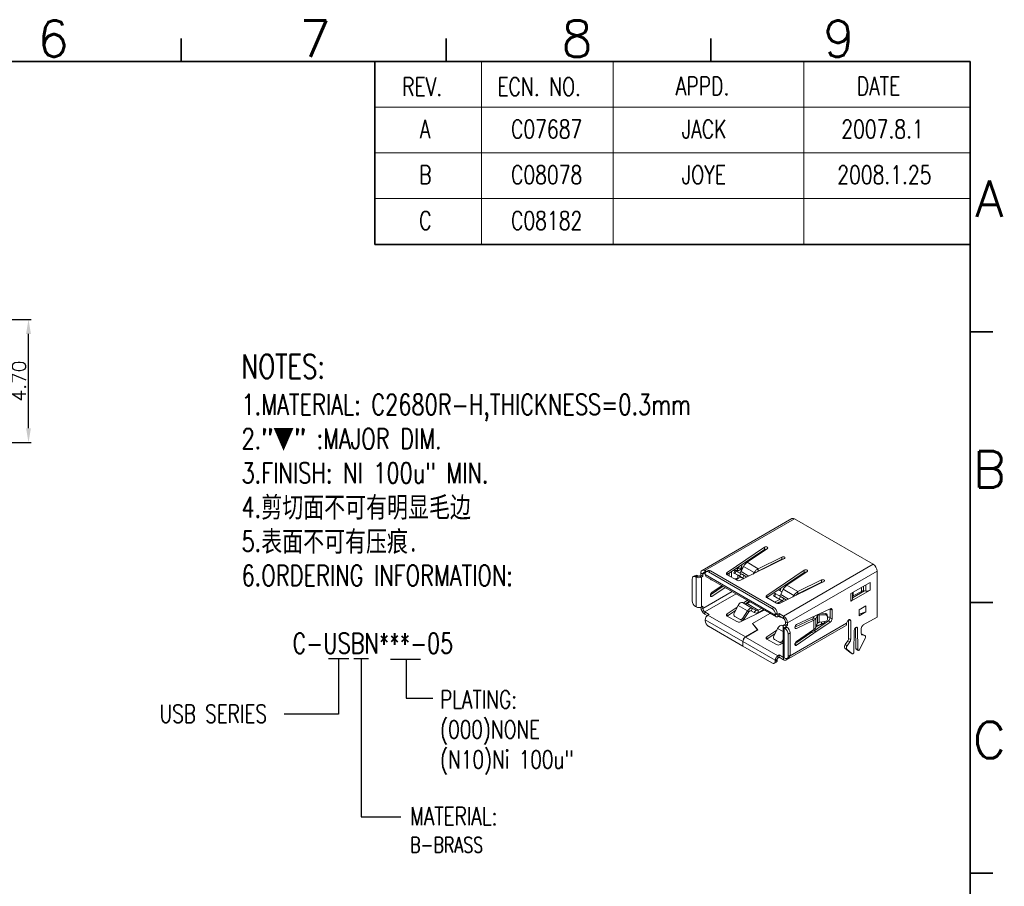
# Model space of a CAD drawing. Header units: millimetres. Extents: x -1657 to 8845, y -11980 to 3013.
# Tile 233 of 256: x 681 to 718, y 2109 to 2142. Entities that reach past the tile are written whole.
import ezdxf
from ezdxf.enums import TextEntityAlignment as Align

# ---------------------------------------------------------------- set-up
doc = ezdxf.new("R2010")
doc.units = ezdxf.units.MM
doc.layers.add('FMT', color=7, linetype='Continuous', lineweight=35)
doc.layers.add('标注', color=3, linetype='Continuous', lineweight=9)
doc.styles.add('english', font='romans.shx', dxfattribs={"width": 0.75, "height": 2.5})
doc.styles.add('ROMANS', font='ROMANS.SHX')
doc.styles.add('SLDTEXTSTYLE0', font='txt', dxfattribs={"width": 0.75})
doc.dimstyles.new('STANDARD$0', dxfattribs={"dimscale": 0.166667, "dimtxt": 2.5, "dimasz": 1.8, "dimexe": 0.5, "dimexo": 0.5, "dimgap": 1, "dimtad": 0, "dimzin": 0, "dimdsep": 46, "dimtxsty": 'ROMANS', "dimcen": 0, "dimclrd": 256, "dimclre": 256, "dimclrt": 4, "dimadec": 0, "dimazin": 0, "dimtfac": 0.7, "dimtofl": 0, "dimtmove": 0, "dimatfit": 3, "dimfxl": 0, "dimtolj": 1, "dimtzin": 0, "dimarcsym": 0})

# ---------------------------------------------------------------- blocks, each defined once
blk = doc.blocks.new('225744')
at = {"color": 4, "linetype": 'Continuous', "lineweight": 9}
for p, q in [((-268.04, -133.42), (-277.62, -138.96)), ((-267.74, -133.45), (-277.32, -138.99)), ((-259.33, -138.31), (-267.74, -133.45)), ((-274.95, -139.19), (-270.95, -136.49)), ((-274.94, -139.42), (-270.95, -136.73)), ((-270.64, -136.64), (-272.81, -138.1)), ((-270.95, -136.73), (-270.95, -136.49)), ((-270.75, -136.71), (-270.75, -136.7)), ((-268.83, -137.71), (-273.51, -140.02)), ((-271.62, -138.79), (-269.09, -137.54)), ((-271.62, -139.03), (-269.09, -137.78)), ((-269.13, -137.86), (-269.13, -137.8)), ((-269.09, -137.78), (-269.09, -137.54)), ((-277.32, -138.99), (-277.32, -139.23)), ((-277.15, -139.08), (-277.32, -138.99)), ((-276.97, -138.98), (-277.19, -139.1)), ((-274.32, -139.01), (-274.09, -138.99)), ((-274.08, -138.97), (-274.23, -139.23)), ((-274.04, -138.99), (-273.8, -138.97)), ((-274.03, -138.82), (-273.88, -138.8)), ((-273.88, -138.8), (-273.8, -138.97)), ((-273.8, -138.97), (-273.8, -139.12)), ((-273.73, -138.73), (-273.71, -138.6)), ((-273.73, -138.73), (-273.43, -138.74)), ((-273.18, -138.53), (-273.46, -139.09)), ((-273.43, -138.74), (-273.37, -138.39)), ((-273.43, -138.74), (-273.43, -139.05)), ((-273.37, -138.39), (-273.41, -138.39)), ((-273.37, -138.37), (-273.37, -138.37)), ((-273.36, -138.45), (-273.36, -138.8)), ((-273.18, -138.53), (-272.04, -139.19)), ((-272.98, -138.25), (-272.98, -138.1)), ((-272.81, -138.1), (-271.62, -138.79)), ((-272.76, -137.97), (-272.77, -137.97)), ((-272.76, -137.96), (-272.76, -137.97)), ((-272.76, -138.07), (-272.76, -137.97)), ((-271.62, -139.03), (-271.62, -138.79)), ((-266.7, -138.94), (-270.71, -141.64)), ((-269.86, -138.16), (-269.86, -138.22)), ((-269.86, -138.22), (-269.86, -138.16)), ((-269.59, -138.03), (-269.59, -138.09)), ((-268.91, -143.84), (-259.33, -138.31)), ((-266.7, -139.18), (-266.7, -138.94)), ((-278.67, -139.85), (-278.67, -142.22)), ((-278.35, -139.5), (-278.56, -139.62)), ((-278.1, -139.52), (-278.31, -139.65)), ((-278.31, -139.65), (-278.24, -139.69)), ((-278.24, -139.69), (-278.03, -139.56)), ((-278.24, -139.69), (-278.24, -142.87)), ((-278.1, -139.52), (-278.03, -139.56)), ((-277.89, -139.56), (-277.75, -139.48)), ((-277.68, -139.69), (-277.89, -139.56)), ((-277.75, -139.48), (-277.75, -139.23)), ((-277.75, -139.23), (-277.54, -139.35)), ((-277.75, -139.48), (-277.54, -139.61)), ((-277.68, -139.69), (-277.54, -139.61)), ((-277.68, -139.69), (-277.68, -142.87)), ((-277.54, -139.35), (-277.32, -139.23)), ((-277.54, -139.61), (-277.54, -139.35)), ((-277.28, -139.25), (-277.32, -139.23)), ((-277.29, -139.41), (-277.29, -139.33)), ((-269.79, -143.74), (-277.29, -139.41)), ((-277.21, -139.6), (-269.71, -143.92)), ((-276.72, -139.01), (-276.94, -139.13)), ((-270.15, -143.05), (-276.94, -139.13)), ((-269.94, -142.92), (-276.72, -139.01)), ((-274.95, -139.19), (-274.95, -139.42)), ((-273.91, -140.01), (-274.94, -139.43)), ((-274.71, -139.27), (-274.71, -139.55)), ((-274.49, -139.12), (-274.49, -139.68)), ((-273.78, -139.48), (-274.19, -139.25)), ((-273.8, -139.8), (-274.15, -139.88)), ((-274.12, -139.29), (-273.97, -139.03)), ((-274.12, -139.29), (-273.62, -139.58)), ((-273.99, -139.97), (-273.68, -139.77)), ((-273.97, -139.03), (-273.47, -139.32)), ((-273.8, -139.47), (-273.8, -139.8)), ((-273.15, -139.85), (-273.78, -139.48)), ((-273.62, -139.58), (-273.47, -139.32)), ((-272.61, -139.58), (-273.46, -139.09)), ((-273.27, -139.78), (-273.12, -139.52)), ((-273.27, -139.78), (-273.15, -139.85)), ((-273.12, -139.52), (-272.83, -139.69)), ((-272.15, -139.35), (-272.04, -139.19)), ((-271.94, -139.25), (-272.04, -139.19)), ((-266.7, -139.18), (-270.69, -141.87)), ((-268.56, -140.55), (-266.4, -139.09)), ((-258.9, -139.05), (-268.49, -144.58)), ((-264.85, -139.98), (-267.37, -141.23)), ((-264.85, -140.23), (-264.85, -139.98)), ((-258.9, -143.95), (-258.9, -139.05)), ((-276.74, -141.59), (-275.37, -140.65)), ((-275.49, -140.59), (-276.58, -141.34)), ((-276.57, -141.74), (-275.16, -140.78)), ((-269.08, -141.27), (-269.47, -141.05)), ((-269.3, -141.15), (-269.24, -141.03)), ((-269.26, -142.47), (-264.59, -140.16)), ((-269.21, -141.54), (-268.94, -140.98)), ((-268.94, -140.98), (-267.8, -141.64)), ((-268.56, -140.55), (-267.37, -141.23)), ((-264.85, -140.23), (-267.37, -141.48)), ((-259.65, -140.25), (-261.7, -141.43)), ((-259.65, -140.25), (-261.7, -141.43)), ((-259.65, -141.07), (-261.7, -142.25)), ((-261.7, -142.25), (-259.65, -141.07)), ((-260.59, -140.8), (-260.59, -141.21)), ((-260.36, -141.16), (-260.36, -140.66)), ((-260.12, -140.53), (-260.12, -141.17)), ((-259.65, -141.07), (-259.65, -140.25)), ((-259.65, -141.07), (-259.65, -140.25)), ((-274.39, -141.22), (-277.54, -143.04)), ((-277.32, -143.41), (-273.96, -141.47)), ((-276.57, -141.74), (-276.74, -141.64)), ((-273.22, -142.45), (-272.78, -142.15)), ((-270.71, -141.64), (-270.71, -141.86)), ((-270.69, -141.87), (-269.67, -142.46)), ((-269.83, -141.42), (-269.98, -141.67)), ((-269.95, -141.7), (-269.54, -141.93)), ((-269.87, -141.74), (-269.72, -141.48)), ((-269.38, -142.03), (-269.87, -141.74)), ((-269.87, -142.35), (-269.3, -142.07)), ((-269.23, -141.77), (-269.72, -141.48)), ((-268.91, -142.3), (-269.54, -141.93)), ((-269.38, -142.03), (-269.23, -141.77)), ((-268.37, -142.03), (-269.21, -141.54)), ((-269.03, -142.23), (-268.88, -141.97)), ((-268.58, -142.14), (-268.88, -141.97)), ((-267.8, -141.64), (-267.9, -141.8)), ((-267.8, -141.64), (-267.7, -141.7)), ((-267.37, -141.23), (-267.37, -141.48)), ((-261.7, -141.43), (-261.7, -142.25)), ((-261.7, -141.43), (-261.7, -142.25)), ((-260.24, -141.16), (-261.52, -141.9)), ((-261.52, -142.01), (-261.52, -141.33)), ((-260.59, -141.21), (-261.46, -141.7)), ((-261.46, -141.7), (-261.46, -141.3)), ((-260.24, -141.16), (-260.36, -141.16)), ((-260.12, -141.17), (-260.24, -141.16)), ((-278.24, -142.87), (-278.31, -142.83)), ((-277.75, -142.9), (-277.75, -142.92)), ((-277.75, -142.92), (-277.54, -143.04)), ((-277.54, -142.79), (-277.68, -142.87)), ((-277.54, -142.79), (-277.54, -143.04)), ((-274.95, -143.62), (-273.87, -142.89)), ((-273.78, -142.71), (-274.19, -143.53)), ((-272.76, -143.3), (-273.78, -142.71)), ((-270.97, -143.2), (-273.51, -144.45)), ((-272.24, -143.02), (-273.31, -142.4)), ((-273.03, -142.56), (-272.59, -142.26)), ((-272.5, -142.32), (-272.81, -142.52)), ((-272.81, -142.52), (-271.62, -143.21)), ((-272.24, -143.02), (-272.39, -143.28)), ((-272.24, -143.02), (-271.89, -143.22)), ((-271.62, -143.21), (-271.26, -143.03)), ((-271.62, -143.46), (-271.03, -143.16)), ((-271.62, -143.46), (-271.62, -143.21)), ((-270.15, -143.05), (-269.94, -142.92)), ((-269.64, -142.48), (-269.09, -142.21)), ((-269.02, -142.23), (-269.57, -142.5)), ((-269.09, -142.19), (-269.09, -142.21)), ((-269.09, -142.21), (-269.07, -142.2)), ((-268.91, -142.3), (-269.03, -142.23)), ((-263.91, -143.06), (-267.51, -144.76)), ((-263.93, -144.02), (-263.93, -143.07)), ((-263.71, -143.2), (-263.93, -143.07)), ((-263.71, -144.14), (-263.71, -143.2)), ((-260.81, -143.17), (-260.11, -142.76)), ((-260.81, -143.17), (-260.81, -143.82)), ((-260.11, -142.76), (-260.11, -143.41)), ((-277.32, -143.41), (-277.32, -143.66)), ((-277.32, -143.41), (-276.87, -143.68)), ((-277.32, -143.66), (-277.07, -143.8)), ((-277.29, -144.33), (-277.29, -144.25)), ((-277.29, -144.25), (-273.27, -146.57)), ((-276.87, -143.68), (-277.01, -143.76)), ((-277.01, -143.76), (-272.99, -146.08)), ((-274.95, -143.62), (-274.95, -143.84)), ((-274.94, -143.85), (-274.05, -143.26)), ((-273.91, -144.44), (-274.94, -143.85)), ((-274.12, -143.89), (-273.97, -143.98)), ((-274.12, -143.89), (-273.62, -144.18)), ((-273.97, -143.98), (-273.47, -144.26)), ((-273.62, -144.18), (-273.47, -144.26)), ((-273.27, -144.06), (-272.76, -143.3)), ((-273.27, -144.06), (-273.12, -144.15)), ((-273.12, -144.15), (-272.61, -143.38)), ((-272.76, -143.3), (-272.61, -143.38)), ((-272.39, -143.28), (-272.04, -143.48)), ((-272.39, -143.28), (-272.04, -143.48)), ((-272.24, -144.64), (-270.38, -143.56)), ((-270.37, -143.58), (-272.22, -144.64)), ((-272.04, -143.48), (-271.89, -143.22)), ((-270.38, -143.56), (-270.38, -143.58)), ((-270.38, -143.56), (-270.27, -143.6)), ((-270.21, -143.64), (-270.37, -143.58)), ((-269.58, -143.54), (-269.79, -143.66)), ((-269.79, -143.74), (-269.58, -143.62)), ((-269.79, -143.66), (-269.79, -143.74)), ((-269.58, -143.54), (-269.58, -143.62)), ((-269.51, -143.66), (-269.58, -143.62)), ((-269.51, -143.66), (-269.37, -143.58)), ((-269.51, -143.9), (-269.51, -143.66)), ((-269.51, -143.9), (-269.37, -143.82)), ((-268.93, -144.08), (-269.48, -143.89)), ((-269.47, -143.88), (-268.97, -144.05)), ((-269.37, -143.82), (-269.37, -143.58)), ((-269.37, -143.58), (-268.91, -143.84)), ((-269.37, -143.82), (-268.91, -144.09)), ((-268.93, -144.07), (-268.93, -144.08)), ((-268.93, -144.08), (-268.93, -144.08)), ((-268.91, -144.09), (-268.91, -143.84)), ((-267.69, -145.03), (-265.87, -144.18)), ((-265.66, -144.3), (-265.87, -144.18)), ((-265.74, -144.07), (-265.64, -143.88)), ((-265.45, -144.12), (-265.74, -144.07)), ((-265.45, -144.12), (-265.27, -143.77)), ((-265.45, -145.05), (-265.45, -144.12)), ((-265.27, -143.77), (-265.38, -143.76)), ((-265.27, -144.61), (-265.27, -143.77)), ((-265.09, -143.72), (-265.11, -143.63)), ((-265.09, -144.49), (-265.09, -143.72)), ((-265.09, -143.72), (-264.4, -143.73)), ((-264.94, -143.55), (-264.42, -143.56)), ((-264.42, -143.56), (-264.4, -143.73)), ((-264.22, -143.87), (-264.24, -143.7)), ((-264.21, -143.89), (-264.21, -144.23)), ((-263.93, -143.96), (-264.21, -143.96)), ((-263.93, -144.02), (-263.71, -144.14)), ((-261.95, -144.25), (-261.95, -146.23)), ((-261.95, -144.25), (-261.73, -144.37)), ((-260.11, -143.41), (-260.81, -143.63)), ((-260.81, -143.82), (-260.11, -143.41)), ((-260.39, -144.8), (-258.9, -143.95)), ((-276.94, -144.94), (-273.27, -147.06)), ((-272.99, -146.08), (-271.68, -145.32)), ((-271.68, -145.32), (-272.24, -144.64)), ((-272.22, -144.64), (-272.22, -144.67)), ((-272.22, -144.64), (-271.65, -145.33)), ((-271.68, -145.32), (-271.68, -145.34)), ((-269.95, -145.98), (-269.54, -145.16)), ((-268.96, -145.49), (-269.54, -145.16)), ((-268.95, -144.92), (-269.06, -144.85)), ((-268.92, -144.86), (-268.98, -144.9)), ((-268.96, -144.95), (-268.96, -148.14)), ((-268.7, -144.71), (-268.84, -144.79)), ((-268.84, -144.79), (-268.63, -144.91)), ((-268.84, -145.12), (-268.63, -144.99)), ((-268.77, -145.16), (-268.84, -145.12)), ((-268.84, -145.12), (-268.84, -148.3)), ((-268.77, -145.16), (-268.56, -145.03)), ((-268.7, -144.46), (-268.7, -144.71)), ((-268.49, -144.58), (-268.7, -144.46)), ((-268.49, -144.83), (-268.7, -144.71)), ((-268.49, -144.83), (-268.63, -144.91)), ((-268.63, -144.91), (-268.63, -144.99)), ((-268.56, -145.03), (-268.63, -144.99)), ((-268.61, -148.54), (-262.28, -144.89)), ((-268.49, -144.58), (-268.49, -144.83)), ((-268.21, -148.11), (-262.16, -144.62)), ((-267.69, -145.09), (-267.53, -145.18)), ((-267.53, -145.18), (-265.66, -144.3)), ((-265.66, -145.28), (-267.53, -146.56)), ((-265.66, -145.28), (-265.66, -144.3)), ((-265.65, -145.42), (-264.12, -144.37)), ((-265.27, -144.61), (-265.45, -145.05)), ((-265.44, -145.54), (-263.91, -144.49)), ((-265.43, -145.01), (-264.59, -144.59)), ((-264.85, -144.66), (-265.4, -144.93)), ((-264.99, -144.48), (-265.28, -144.62)), ((-264.4, -144.41), (-265.09, -144.49)), ((-264.85, -144.46), (-264.85, -144.66)), ((-263.91, -144.49), (-264.12, -144.37)), ((-261.73, -144.37), (-261.73, -146.35)), ((-261.17, -147.32), (-261.2, -145.07)), ((-261.16, -145.05), (-260.99, -145.15)), ((-260.96, -147.44), (-260.99, -145.15)), ((-260.6, -145.7), (-260.6, -145.17)), ((-272.99, -146.08), (-272.99, -146.1)), ((-271.65, -145.33), (-272.97, -146.09)), ((-269.51, -148.08), (-272.97, -146.09)), ((-269.63, -145.34), (-270.71, -146.06)), ((-270.71, -146.06), (-270.71, -146.29)), ((-269.81, -145.7), (-270.69, -146.3)), ((-270.69, -146.3), (-269.67, -146.89)), ((-269.87, -146.34), (-269.72, -146.43)), ((-269.38, -146.63), (-269.87, -146.34)), ((-268.2, -145.65), (-268.42, -145.77)), ((-268.42, -145.77), (-268.42, -148.14)), ((-268.2, -145.65), (-268.2, -148.02)), ((-267.69, -146.81), (-265.87, -145.57)), ((-267.51, -146.96), (-265.66, -145.69)), ((-265.87, -145.57), (-265.65, -145.42)), ((-265.66, -145.69), (-265.87, -145.57)), ((-265.66, -145.69), (-265.44, -145.54)), ((-265.44, -145.54), (-265.65, -145.42)), ((-261.95, -146.23), (-261.73, -146.35)), ((-261.34, -145.35), (-261.38, -147.69)), ((-260.77, -147.41), (-260.19, -146.25)), ((-260.44, -145.8), (-260.59, -145.76)), ((-260.56, -145.82), (-260.52, -145.85)), ((-260.23, -145.93), (-260.52, -145.85)), ((-260.42, -145.81), (-260.44, -145.8)), ((-260.44, -145.8), (-260.23, -145.93)), ((-260.2, -145.94), (-260.42, -145.81)), ((-273.27, -146.57), (-273.25, -146.56)), ((-273.27, -146.57), (-273.27, -147.06)), ((-273.27, -147.06), (-273.25, -147.05)), ((-273.25, -146.58), (-273.25, -147.07)), ((-269.79, -148.57), (-273.25, -146.58)), ((-270.15, -148.86), (-273.25, -147.07)), ((-269.23, -146.71), (-269.72, -146.43)), ((-269.38, -146.63), (-269.23, -146.71)), ((-269.26, -146.9), (-268.96, -146.75)), ((-268.96, -146.4), (-269.03, -146.51)), ((-269.03, -146.51), (-268.96, -146.55)), ((-267.69, -146.86), (-267.51, -146.96)), ((-262.36, -147.26), (-261.78, -147.75)), ((-262.36, -147.26), (-262.15, -147.38)), ((-262.03, -146.48), (-262.32, -146.89)), ((-262.32, -146.89), (-262.11, -147.01)), ((-262.15, -147.38), (-261.57, -147.87)), ((-261.82, -146.6), (-262.11, -147.01)), ((-261.82, -146.6), (-262.03, -146.48)), ((-261.17, -147.32), (-260.96, -147.44)), ((-261.14, -147.39), (-260.92, -147.51)), ((-269.79, -148.57), (-269.58, -148.45)), ((-269.58, -148.53), (-269.58, -148.45)), ((-269.51, -148.08), (-269.37, -148)), ((-269.51, -148.08), (-269.51, -148.33)), ((-269.51, -148.33), (-269.37, -148.25)), ((-269.37, -148), (-269.37, -148.25)), ((-269.37, -148), (-268.91, -148.27)), ((-269.37, -148.25), (-268.91, -148.51)), ((-268.9, -148.26), (-268.91, -148.27)), ((-268.91, -148.27), (-268.91, -148.51)), ((-268.84, -148.3), (-268.77, -148.34)), ((-268.52, -148.37), (-268.31, -148.24)), ((-268.42, -148.14), (-268.2, -148.02)), ((-261.78, -147.75), (-261.77, -147.75)), ((-261.78, -147.75), (-261.57, -147.87)), ((-261.77, -147.75), (-261.56, -147.88)), ((-269.9, -148.89), (-269.69, -148.76)), ((-269.79, -148.66), (-269.58, -148.53)), ((-269.79, -148.66), (-269.79, -148.57))]:
    blk.add_line(p, q, dxfattribs=at)
at = {"color": 4, "linetype": 'Continuous', "lineweight": 9, "flags": 128}
for points in [[(-267.74, -133.45), (-267.83, -133.42), (-267.91, -133.4), (-267.98, -133.4), (-268.04, -133.42), (-268.04, -133.42)], [(-270.95, -136.49), (-270.89, -136.46), (-270.83, -136.45), (-270.76, -136.45), (-270.69, -136.46), (-270.64, -136.49), (-270.61, -136.53), (-270.59, -136.56), (-270.61, -136.6), (-270.64, -136.64)], [(-269.09, -137.54), (-269.03, -137.52), (-268.96, -137.51), (-268.89, -137.51), (-268.83, -137.53), (-268.79, -137.56), (-268.76, -137.6), (-268.76, -137.64), (-268.78, -137.68), (-268.83, -137.71)], [(-277.32, -138.99), (-277.41, -138.95), (-277.49, -138.93), (-277.56, -138.93), (-277.62, -138.96), (-277.68, -139), (-277.72, -139.06), (-277.74, -139.14), (-277.75, -139.23)], [(-273.37, -138.39), (-273.37, -138.38), (-273.37, -138.37), (-273.36, -138.37), (-273.36, -138.37), (-273.36, -138.38), (-273.36, -138.4), (-273.36, -138.42), (-273.36, -138.45)], [(-266.4, -139.09), (-266.36, -139.05), (-266.35, -139.01), (-266.36, -138.97), (-266.4, -138.94), (-266.45, -138.91), (-266.51, -138.9), (-266.58, -138.9), (-266.65, -138.91), (-266.7, -138.94)], [(-278.31, -139.65), (-278.38, -139.61), (-278.45, -139.6), (-278.51, -139.6), (-278.56, -139.62), (-278.61, -139.66), (-278.64, -139.71), (-278.66, -139.78), (-278.67, -139.85)], [(-277.32, -139.23), (-277.37, -139.21), (-277.41, -139.2), (-277.44, -139.2), (-277.47, -139.22), (-277.5, -139.24), (-277.52, -139.27), (-277.53, -139.31), (-277.54, -139.35)], [(-276.94, -139.13), (-277, -139.1), (-277.07, -139.08), (-277.13, -139.08), (-277.19, -139.1), (-277.23, -139.14), (-277.26, -139.19), (-277.28, -139.26), (-277.29, -139.33)], [(-274.94, -139.43), (-274.97, -139.4), (-275, -139.37), (-275.02, -139.34), (-275.02, -139.31), (-275.02, -139.28), (-275.01, -139.25), (-274.98, -139.22), (-274.95, -139.19)], [(-274.19, -139.25), (-274.21, -139.23), (-274.22, -139.23), (-274.23, -139.23), (-274.22, -139.23), (-274.21, -139.24), (-274.18, -139.25), (-274.15, -139.27), (-274.12, -139.29)], [(-273.63, -139.22), (-273.59, -139.23), (-273.54, -139.21), (-273.5, -139.16), (-273.46, -139.09)], [(-273.62, -139.58), (-273.58, -139.6), (-273.53, -139.63), (-273.48, -139.65), (-273.43, -139.68), (-273.39, -139.71), (-273.34, -139.74), (-273.3, -139.76), (-273.27, -139.78)], [(-273.47, -139.32), (-273.43, -139.34), (-273.38, -139.37), (-273.33, -139.4), (-273.28, -139.42), (-273.24, -139.45), (-273.19, -139.48), (-273.15, -139.5), (-273.12, -139.52)], [(-271.62, -139.03), (-271.76, -139.13), (-271.81, -139.18)], [(-264.59, -140.16), (-264.54, -140.13), (-264.52, -140.09), (-264.52, -140.05), (-264.54, -140.01), (-264.59, -139.98), (-264.65, -139.96), (-264.72, -139.96), (-264.79, -139.96), (-264.85, -139.98)], [(-276.58, -141.34), (-276.63, -141.38), (-276.68, -141.44), (-276.72, -141.51), (-276.74, -141.58), (-276.74, -141.65), (-276.73, -141.7), (-276.71, -141.74), (-276.67, -141.76), (-276.62, -141.76), (-276.57, -141.74)], [(-270.69, -141.87), (-270.73, -141.85), (-270.76, -141.82), (-270.77, -141.79), (-270.78, -141.76), (-270.78, -141.73), (-270.76, -141.69), (-270.74, -141.67), (-270.71, -141.64)], [(-269.87, -141.74), (-269.91, -141.72), (-269.94, -141.7), (-269.96, -141.69), (-269.98, -141.68), (-269.98, -141.67), (-269.98, -141.68), (-269.97, -141.68), (-269.95, -141.7)], [(-269.72, -141.48), (-269.76, -141.46), (-269.79, -141.44), (-269.81, -141.43), (-269.83, -141.42), (-269.83, -141.42), (-269.83, -141.42)], [(-269.39, -141.67), (-269.35, -141.68), (-269.3, -141.65), (-269.25, -141.61), (-269.21, -141.54)], [(-269.03, -142.23), (-269.06, -142.21), (-269.1, -142.18), (-269.14, -142.16), (-269.19, -142.13), (-269.24, -142.1), (-269.29, -142.08), (-269.33, -142.05), (-269.38, -142.03)], [(-268.88, -141.97), (-268.91, -141.95), (-268.95, -141.93), (-268.99, -141.9), (-269.04, -141.87), (-269.09, -141.84), (-269.14, -141.82), (-269.18, -141.79), (-269.23, -141.77)], [(-267.37, -141.48), (-267.52, -141.58), (-267.57, -141.63)], [(-273.31, -142.4), (-273.42, -142.38), (-273.54, -142.44), (-273.67, -142.55), (-273.78, -142.71)], [(-272.81, -142.52), (-272.93, -142.58), (-273.03, -142.56)], [(-272.76, -143.3), (-272.64, -143.15), (-272.5, -143.04), (-272.36, -143), (-272.24, -143.02)], [(-271.89, -143.22), (-271.76, -143.25), (-271.62, -143.21)], [(-263.91, -143.06), (-263.87, -143.05), (-263.83, -143.05), (-263.8, -143.05), (-263.77, -143.06), (-263.74, -143.09), (-263.73, -143.12), (-263.72, -143.15), (-263.71, -143.2)], [(-274.94, -143.85), (-274.97, -143.83), (-275, -143.8), (-275.02, -143.77), (-275.02, -143.73), (-275.02, -143.7), (-275.01, -143.67), (-274.98, -143.64), (-274.95, -143.62)], [(-269.79, -143.74), (-269.79, -143.8), (-269.77, -143.85), (-269.75, -143.89), (-269.71, -143.92), (-269.67, -143.94), (-269.62, -143.94), (-269.57, -143.93), (-269.51, -143.9)], [(-269.58, -143.62), (-269.58, -143.63), (-269.58, -143.65), (-269.57, -143.66), (-269.56, -143.66), (-269.55, -143.67), (-269.54, -143.67), (-269.53, -143.67), (-269.51, -143.66)], [(-265.87, -144.18), (-265.79, -144.13), (-265.74, -144.07)], [(-265.66, -144.3), (-265.53, -144.22), (-265.45, -144.12)], [(-262.16, -144.62), (-262.15, -144.54), (-262.12, -144.46), (-262.08, -144.39), (-262.03, -144.32), (-261.98, -144.27), (-261.91, -144.23), (-261.86, -144.22), (-261.81, -144.23), (-261.77, -144.26), (-261.74, -144.31), (-261.73, -144.37)], [(-269.06, -144.85), (-269.17, -144.83), (-269.3, -144.88), (-269.43, -145), (-269.54, -145.16)], [(-268.84, -145.12), (-268.89, -145.08), (-268.93, -145.04), (-268.95, -145), (-268.96, -144.95), (-268.95, -144.91), (-268.93, -144.86), (-268.89, -144.82), (-268.84, -144.79)], [(-268.63, -144.99), (-268.64, -144.99), (-268.65, -144.98), (-268.65, -144.96), (-268.66, -144.95), (-268.65, -144.94), (-268.65, -144.93), (-268.64, -144.92), (-268.63, -144.91)], [(-267.51, -144.76), (-267.57, -144.8), (-267.62, -144.86), (-267.66, -144.92), (-267.68, -144.99), (-267.69, -145.06), (-267.69, -145.12), (-267.66, -145.16), (-267.63, -145.19), (-267.58, -145.19), (-267.53, -145.18)], [(-265.45, -145.05), (-265.53, -145.18), (-265.66, -145.28)], [(-264.59, -144.59), (-264.54, -144.55), (-264.52, -144.52), (-264.52, -144.48), (-264.54, -144.44), (-264.56, -144.43)], [(-260.99, -145.15), (-261, -145.09), (-261.03, -145.05), (-261.06, -145.03), (-261.11, -145.03), (-261.17, -145.05), (-261.22, -145.09), (-261.27, -145.15), (-261.31, -145.21), (-261.33, -145.28), (-261.34, -145.35)], [(-270.69, -146.3), (-270.73, -146.28), (-270.76, -146.25), (-270.77, -146.22), (-270.78, -146.18), (-270.78, -146.15), (-270.76, -146.12), (-270.74, -146.09), (-270.71, -146.06)], [(-260.19, -146.25), (-260.17, -146.2), (-260.15, -146.14), (-260.14, -146.09), (-260.14, -146.04), (-260.15, -146), (-260.17, -145.97), (-260.2, -145.94), (-260.23, -145.93)], [(-267.53, -146.56), (-267.58, -146.61), (-267.63, -146.67), (-267.66, -146.74), (-267.69, -146.81), (-267.69, -146.87), (-267.68, -146.92), (-267.66, -146.96), (-267.62, -146.98), (-267.57, -146.98), (-267.51, -146.96)], [(-260.96, -147.44), (-260.95, -147.48), (-260.93, -147.5), (-260.91, -147.51), (-260.88, -147.51), (-260.85, -147.5), (-260.82, -147.48), (-260.79, -147.45), (-260.77, -147.41)], [(-268.85, -148.29), (-268.87, -148.29), (-268.91, -148.27)], [(-268.49, -148.35), (-268.49, -148.36), (-268.52, -148.44), (-268.56, -148.5), (-268.61, -148.54), (-268.67, -148.57), (-268.75, -148.57), (-268.83, -148.55), (-268.91, -148.51)], [(-268.77, -148.34), (-268.7, -148.37), (-268.63, -148.39), (-268.57, -148.39), (-268.52, -148.37), (-268.47, -148.33), (-268.44, -148.28), (-268.42, -148.21), (-268.42, -148.14)], [(-261.57, -147.87), (-261.54, -147.88), (-261.51, -147.88), (-261.48, -147.87), (-261.45, -147.84), (-261.42, -147.81), (-261.4, -147.77), (-261.38, -147.73), (-261.38, -147.69)], [(-270.15, -148.86), (-270.08, -148.89), (-270.01, -148.91), (-269.95, -148.91), (-269.9, -148.89), (-269.85, -148.85), (-269.82, -148.8), (-269.8, -148.73), (-269.79, -148.66)]]:
    blk.add_lwpolyline(points, dxfattribs=at)
at = {"color": 4, "linetype": 'Continuous', "lineweight": 9}
for centre, radius, start, end in [((-270.79, -137), 0.309, 78.5638, 119.7409), ((-268.96, -138.08), 0.324, 82.9975, 113.8935), ((-276.87, -139.21), 0.25, 54.1859, 114.5036), ((-401.54, -359.93), 255.09, 59.9931, 60.0216), ((-273.86, -138.66), 0.146, 262.3234, 331.387), ((-273.78, -138.59), 0.383, 267.1449, 336.0655), ((-275.72, -138.79), 2.36, 357.4156, 359.7992), ((-272.14, -139.05), 1.16, 124.9937, 153.7872), ((-271.05, -139.8), 1.17, 119.1579, 148.3909), ((-259.84, -139.1), 0.938, 3.0996, 56.9004), ((-278.25, -139.73), 0.25, 54.1859, 114.5036), ((-277.96, -139.13), 0.625, 243.1039, 296.8961), ((-277.96, -139.43), 0.156, 243.1039, 296.8961), ((-277.09, -139.43), 0.2, 174.1826, 234.5052), ((-276.64, -139.87), 0.103, 176.1082, 303.8971), ((-273.7, -139.59), 0.473, 243.2079, 294.2324), ((-273.84, -139.37), 0.433, 274.2688, 320.6841), ((-266.55, -139.45), 0.309, 78.5638, 119.7409), ((-269.61, -140.83), 0.419, 332.3073, 356.3076), ((-267.9, -141.5), 1.16, 124.9937, 153.7872), ((-264.72, -140.51), 0.308, 82.1752, 114.7157), ((-260.06, -140.28), 0.892, 266.0202, 297.7121), ((-266.8, -142.25), 1.17, 119.1579, 148.3909), ((-261.81, -141.98), 0.294, 293.5063, 355.1735), ((-261.36, -141.88), 0.204, 118.6272, 142.5504), ((-260.39, -141.6), 0.446, 86.0202, 117.7121), ((-277.89, -142.18), 0.781, 183.0996, 236.9004), ((-277.96, -142.31), 0.625, 243.1039, 296.8961), ((-276.81, -142.87), 0.938, 183.0996, 236.9004), ((-277.07, -143.02), 0.469, 183.0996, 236.9004), ((-270.57, -143.7), 0.781, 3.0996, 56.9004), ((-270.36, -143.58), 0.781, 3.0996, 56.9004), ((-269.46, -142.04), 0.473, 243.2079, 294.2324), ((-276.67, -144.28), 0.625, 123.0996, 176.9004), ((-273.96, -143.67), 0.272, 148.61, 234.2309), ((-273.51, -143.93), 0.272, 245.7751, 331.3887), ((-273.36, -144.02), 0.272, 245.7751, 331.3887), ((-272.44, -143.47), 0.193, 74.391, 153.9825), ((-271.85, -143.08), 0.441, 244.489, 302.2173), ((-269.42, -144.63), 0.938, 3.0996, 56.9004), ((-269.17, -144.48), 0.469, 3.0996, 56.9004), ((-265.13, -143.91), 0.196, 80.1786, 136.5526), ((-264.41, -143.73), 0.173, 12.9993, 93.6533), ((-264.38, -143.9), 0.169, 5.197, 94.1702), ((-264.41, -144.21), 0.192, 272.9341, 354.1022), ((-264.4, -143.99), 0.473, 306.2721, 356.7837), ((-264.19, -144.11), 0.473, 306.2721, 356.7837), ((-276.51, -144.29), 0.781, 183.0996, 236.9004), ((-273.7, -144.02), 0.473, 243.2079, 294.2324), ((-269.2, -145.81), 0.781, 3.0996, 56.9004), ((-268.98, -145.69), 0.781, 3.0996, 56.9004), ((-265.08, -144.71), 0.22, 94.199, 150.7801), ((-264.72, -144.94), 0.308, 82.1752, 114.7157), ((-262.46, -144.65), 0.3, 305.4948, 5.8174), ((-260.13, -145.2), 0.469, 123.0996, 176.9004), ((-272.64, -146.6), 0.625, 123.0996, 176.9004), ((-272.63, -146.61), 0.625, 123.0996, 176.9004), ((-269.72, -146.12), 0.272, 148.61, 234.2309), ((-262.4, -146.21), 0.453, 323.9391, 357.5249), ((-262.19, -146.33), 0.453, 323.9391, 357.5249), ((-260.47, -145.72), 0.137, 171.7834, 248.9686), ((-269.46, -146.47), 0.473, 243.2079, 294.2324), ((-269.26, -146.38), 0.272, 245.7751, 331.3887), ((-269.11, -146.49), 0.245, 243.0328, 310.3115), ((-262.09, -147.1), 0.309, 136.5261, 211.5881), ((-261.88, -147.22), 0.309, 136.5261, 211.5881), ((-261.1, -147.33), 0.0673, 171.9826, 238.066), ((-269.17, -148.61), 0.625, 123.0996, 176.9004), ((-269.43, -148.46), 0.156, 123.0996, 176.9004), ((-268.76, -148.12), 0.2, 185.4983, 245.8219), ((-268.43, -148.05), 0.23, 302.543, 8.7692), ((-269.81, -148.57), 0.23, 302.543, 8.7692)]:
    blk.add_arc(centre, radius, start, end, dxfattribs=at)
blk = doc.blocks.new('*D4223')
at = {"color": 0, "linetype": 'Continuous', "lineweight": -2, "ltscale": 5}
for p, q in [((677.639, 2130.149), (681.318, 2130.149)), ((681.218, 2125.999), (681.218, 2129.599)), ((676.802, 2125.449), (681.318, 2125.449))]:
    blk.add_line(p, q, dxfattribs=at)
at = {"color": 0, "linetype": 'Continuous', "ltscale": 5}
for points in [[(681.126, 2129.599), (681.31, 2129.599), (681.218, 2130.149)], [(681.126, 2125.999), (681.31, 2125.999), (681.218, 2125.449)]]:
    blk.add_solid(points, dxfattribs=at)
at = {"layer": 'Defpoints', "color": 0, "linetype": 'Continuous', "ltscale": 5}
for p in [(677.539, 2130.149), (681.218, 2130.149), (676.702, 2125.449)]:
    blk.add_point(p, dxfattribs=at)
at = {"color": 0, "linetype": 'Continuous', "lineweight": 20, "ltscale": 5, "insert": (680.858, 2127.799), "char_height": 0.52, "attachment_point": 5, "rotation": 90, "style": 'ROMANS'}
blk.add_mtext('\\A1;4.70', dxfattribs=at)

msp = doc.modelspace()

# ---------------------------------------------------------------- linework, layer by layer
at = {"color": 0, "linetype": 'Continuous'}
for p, q in [((692.6668, 2117.2076), (693.452, 2117.2076)), ((693.0594, 2117.2076), (693.0594, 2115.0887)), ((693.641, 2117.2076), (694.2026, 2117.2076)), ((693.9218, 2117.2076), (693.9218, 2111.1766)), ((695.0377, 2117.1841), (696.1833, 2117.1841)), ((695.6392, 2117.1841), (695.6392, 2115.7031)), ((695.6392, 2115.7031), (696.6581, 2115.7031)), ((693.0594, 2115.0887), (690.9832, 2115.0887)), ((693.9218, 2111.1766), (695.4342, 2111.1766))]:
    msp.add_line(p, q, dxfattribs=at)
at = {"layer": 'FMT'}
for p, q in [((687.0501, 2139.9927), (687.0501, 2140.865)), ((697.1602, 2139.9927), (697.1602, 2140.865)), ((707.2703, 2139.9927), (707.2703, 2140.865)), ((627.1518, 2139.9927), (717.1701, 2139.9927)), ((694.4385, 2139.9927), (694.4385, 2133.0145)), ((717.1701, 2139.9927), (717.1701, 2078.0615)), ((694.4385, 2133.0145), (717.1701, 2133.0145)), ((718.0424, 2129.6825), (717.1701, 2129.6825)), ((718.0424, 2119.3548), (717.1701, 2119.3548)), ((718.0424, 2109.0271), (717.1701, 2109.0271))]:
    msp.add_line(p, q, dxfattribs=at)
at = {"layer": 'FMT', "color": 4, "lineweight": 15}
for p, q in [((698.5086, 2139.9927), (698.5086, 2133.0145)), ((703.5437, 2139.9927), (703.5437, 2133.0145)), ((710.8162, 2139.9927), (710.8162, 2133.0145)), ((694.4385, 2138.2482), (702.625, 2138.2482)), ((702.625, 2138.2482), (717.1701, 2138.2482)), ((694.4385, 2136.5036), (717.1701, 2136.5036)), ((694.4385, 2134.759), (717.1701, 2134.759))]:
    msp.add_line(p, q, dxfattribs=at)

# ---------------------------------------------------------------- block references
at = {"layer": '标注', "xscale": 0.3569999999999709, "yscale": 0.3569999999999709, "zscale": 0.357}
msp.add_blockref('225744', (806.0481, 2170.1847), dxfattribs=at)

# ---------------------------------------------------------------- texts
at = {"color": 7, "attachment_point": 1, "style": 'SLDTEXTSTYLE0'}
for s, insert, char_height in [('{\\Fromans.shx|c0;\\H1.164x;NOTES:\\P\\H0.8591x;1.\\Fromans.shx|c1;MATERIAL\\Fromans.shx|c0;: C2680R-H,THICKNESS=0.3mm\\P2.\\Fromant.shx|c0;"\\fSimSun|b0|i0|c134|p54;▼\\Fromant.shx|c0;" \\Fromans.shx|c0;:MAJOR DIM.\\P3.FINISH: NI 100u" MIN.\\P4.\\fSimSun|b0|i0|c134|p6;剪切面不可有明显毛边\\Fromans.shx|c0;\\P5.\\fSimSun|b0|i0|c134|p6;表面不可有压痕.\\Fromans.shx|c0;\\H0.9003x; \\P\\H1.111x;6.\\Fromans.shx|c1;ORDERING INFORMATION:}', (689.3496, 2128.8125), 0.782563), ('{\\Fromans.shx|c0;C-USBN***-05}', (691.299, 2118.1823), 0.77571), ('{\\Fromans.shx|c0;\\H1.164x;PLATING:\\P(000)NONE\\P(N10)Ni 100u"}', (696.9335, 2115.9917), 0.590042), ('{\\Fromans.shx|c0;\\H1.164x;USB SERIES}', (686.2181, 2115.4467), 0.590042), ('{\\Fromans.shx|c0;\\H1.164x;MATERIAL:\\P\\H0.8591x;B-BRASS}', (695.7883, 2111.5419), 0.590042)]:
    msp.add_mtext(s, dxfattribs=dict(at, insert=insert, char_height=char_height))
at = {"layer": 'FMT', "style": 'english'}
for s, p in [('6', (682.1606, 2140.1672)), ('7', (692.1604, 2140.1672)), ('8', (702.1601, 2140.1672)), ('9', (712.1598, 2140.1672))]:
    msp.add_text(s, height=1.3957, dxfattribs=at).set_placement(p, align=Align.CENTER)
at = {"layer": 'FMT', "color": 4, "lineweight": 15, "style": 'english', "width": 0.75}
for s, height, p in [('REV.', 0.69928, (695.4864, 2138.6842)), ('ECN. NO.', 0.69928, (699.1189, 2138.6842)), ('APPD.', 0.69928, (705.9305, 2138.7066)), ('DATE', 0.69928, (712.8431, 2138.7066)), ('A', 0.6993, (696.1589, 2137.0637)), ('C07687', 0.69928, (699.6413, 2137.0637)), ('JACK', 0.69928, (706.1623, 2137.0637)), ('2007.8.1', 0.69928, (712.2524, 2137.0637)), ('B', 0.6993, (696.1358, 2135.3192)), ('C08078', 0.69928, (699.6413, 2135.3192)), ('JOYE', 0.69928, (706.1623, 2135.3192)), ('2008.1.25', 0.69928, (712.0986, 2135.3192)), ('C', 0.6993, (696.1358, 2133.5746)), ('C08182', 0.69928, (699.6413, 2133.5746))]:
    msp.add_text(s, height=height, dxfattribs=at).set_placement(p)
at = {"layer": 'FMT', "style": 'english'}
for s, p in [('A', (717.905, 2134.7591)), ('B', (717.905, 2124.4314)), ('C', (717.905, 2114.1037))]:
    msp.add_text(s, height=1.3957, dxfattribs=at).set_placement(p, align=Align.MIDDLE_CENTER)

# ---------------------------------------------------------------- dimensions: what is measured, and where the dimension line sits
at = {"color": 3, "linetype": 'Continuous', "lineweight": 20}
dim = msp.add_linear_dim(base=(681.218, 2130.1495), p1=(676.7016, 2125.4495), p2=(677.5393, 2130.1495), angle=90, dimstyle='STANDARD$0', override={"dimscale": 1, "dimtxt": 0.52, "dimasz": 0.55, "dimexe": 0.1, "dimexo": 0.1, "dimgap": 0.1, "dimtad": 1, "dimrnd": 0.0005, "dimzin": 1, "dimcen": 0.09, "dimdle": 1, "dimclrd": 0, "dimclre": 0, "dimclrt": 0, "dimadec": 3, "dimazin": 2, "dimtfac": 1, "dimtofl": 1}, dxfattribs=at)
dim.commit()
dim.dimension.update_dxf_attribs({"geometry": '*D4223', "text_midpoint": (680.858, 2127.7995)})

doc.saveas('drawing.dxf')
